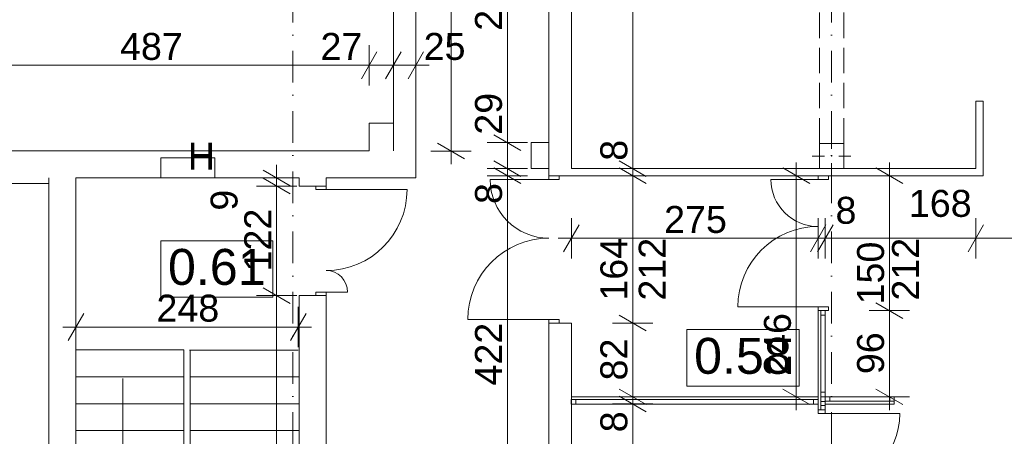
# Model space of a CAD drawing. Extents: x -283435 to 14216, y -77540 to 30522.
# Tile 108 of 177: x -125246 to -114280, y -31557 to -26920. Entities that reach past the tile are written whole.
import ezdxf

# ---------------------------------------------------------------- set-up
doc = ezdxf.new("R2010")
doc.units = 0
doc.header["$MEASUREMENT"] = 0
doc.linetypes.add('Krawędzie ukryte', pattern=[391.222223, 282.222223, -109])
doc.linetypes.add('Kropki i Kreski', pattern=[670.277762, 352.777767, -176.388884, 0, -141.111112])
for name, color, linetype in [('Drzwi ArchiCAD', 7, 'Continuous'), ('Okna ArchiCADa', 7, 'Continuous'), ('SŁUPY', 7, 'Continuous'), ('WYMIARY', 7, 'Continuous'), ('ŚCIANY', 7, 'Continuous')]:
    doc.layers.add(name, color=color, linetype=linetype)
for name, color, linetype, lineweight in [('Drzwi ArchiCAD_Nr_Pióra__3', 3, 'Continuous', 18), ('Drzwi ArchiCAD_Nr_Pióra__7', 7, 'Continuous', 18), ('HYDRANTY_Nr_Pióra__1', 1, 'Continuous', 18), ('LINIE_Nr_Pióra__5', 5, 'Continuous', 18), ('LINIE_Nr_Pióra__7', 7, 'Continuous', 18), ('Okna ArchiCADa_Nr_Pióra__23', 23, 'Continuous', 18), ('Okna ArchiCADa_Nr_Pióra__3', 3, 'Continuous', 18), ('Okna ArchiCADa_Nr_Pióra__7', 7, 'Continuous', 18), ('OPISY_Nr_Pióra__65', 65, 'Continuous', 18), ('OPISY_Nr_Pióra__86', 86, 'Continuous', 18), ('OSIE_Nr_Pióra__5', 5, 'Continuous', 18), ('SŁUPY_Nr_Pióra__20', 20, 'Continuous', 18), ('WYMIARY_Nr_Pióra__4', 4, 'Continuous', 18), ('WYMIARY_Nr_Pióra__5', 5, 'Continuous', 18), ('ŚCIANY_Nr_Pióra__7', 7, 'Continuous', 18)]:
    doc.layers.add(name, color=color, linetype=linetype, lineweight=lineweight)
doc.layers.add('SŁUPY_Nr_Pióra__28', color=7, linetype='Continuous', lineweight=18, true_color=0x260900)
doc.styles.add('GENERATED_STYLE_1', font='arial.ttf')
doc.styles.add('GENERATED_STYLE_2', font='txt')
doc.dimstyles.new('GENERATED_STYLE__1', dxfattribs={"dimtxt": 300, "dimasz": 228, "dimexe": 0.18, "dimexo": 0, "dimgap": 0.09, "dimtad": 1, "dimdec": 0, "dimlfac": 0.1, "dimzin": 0, "dimdsep": 46, "dimtxsty": 'GENERATED_STYLE_2', "dimblk": 'ARROWHEAD_2', "dimblk1": 'ARROWHEAD_2', "dimblk2": 'ARROWHEAD_2', "dimcen": 0.09, "dimclrd": 256, "dimclre": 256, "dimclrt": 256, "dimazin": 0, "dimtfac": 1, "dimtdec": 4, "dimtmove": 0, "dimatfit": 3, "dimfxl": 1, "dimtolj": 1, "dimtzin": 0, "dimarcsym": 0})
doc.dimstyles.new('GENERATED_STYLE__2', dxfattribs={"dimtxt": 300, "dimasz": 228, "dimexe": 0.18, "dimexo": 0, "dimgap": 0.09, "dimtad": 1, "dimtih": 1, "dimtoh": 1, "dimdec": 0, "dimlfac": 0.1, "dimzin": 0, "dimdsep": 46, "dimtxsty": 'GENERATED_STYLE_2', "dimblk": 'ARROWHEAD_2', "dimblk1": 'ARROWHEAD_2', "dimblk2": 'ARROWHEAD_2', "dimcen": 0.09, "dimclrd": 256, "dimclre": 256, "dimclrt": 256, "dimazin": 0, "dimtfac": 1, "dimtdec": 4, "dimtmove": 0, "dimatfit": 3, "dimfxl": 1, "dimtolj": 1, "dimtzin": 0, "dimarcsym": 0})
doc.dimstyles.new('GENERATED_STYLE__3', dxfattribs={"dimtxt": 300, "dimasz": 228, "dimexe": 0.18, "dimexo": 0, "dimgap": 0.09, "dimtad": 1, "dimtih": 1, "dimtoh": 1, "dimdec": 0, "dimlfac": 0.1, "dimzin": 0, "dimdsep": 46, "dimtxsty": 'GENERATED_STYLE_2', "dimblk": 'ARROWHEAD_2', "dimblk1": 'ARROWHEAD_2', "dimblk2": 'ARROWHEAD_2', "dimcen": 0.09, "dimclrd": 256, "dimclre": 256, "dimclrt": 256, "dimazin": 0, "dimtfac": 1, "dimtdec": 4, "dimtmove": 2, "dimatfit": 3, "dimfxl": 1, "dimtolj": 1, "dimtzin": 0, "dimarcsym": 0})
doc.dimstyles.new('GENERATED_STYLE__4', dxfattribs={"dimtxt": 300, "dimasz": 228, "dimexe": 0.18, "dimexo": 0, "dimgap": 0.09, "dimtad": 1, "dimdec": 0, "dimlfac": 0.1, "dimzin": 0, "dimdsep": 46, "dimtxsty": 'GENERATED_STYLE_2', "dimblk": 'ARROWHEAD_2', "dimblk1": 'ARROWHEAD_2', "dimblk2": 'ARROWHEAD_2', "dimcen": 0.09, "dimclrd": 256, "dimclre": 256, "dimclrt": 256, "dimazin": 0, "dimtfac": 1, "dimtdec": 4, "dimtmove": 2, "dimatfit": 3, "dimfxl": 1, "dimtolj": 1, "dimtzin": 0, "dimarcsym": 0})

# ---------------------------------------------------------------- blocks, each defined once
blk = doc.blocks.new('D2 Asymetryczne 12_9')
at = {"layer": 'Drzwi ArchiCAD_Nr_Pióra__3', "linetype": 'Continuous'}
for p, q in [((780, 0), (780, 904.8)), ((-780, 0), (-780, 655.2)), ((-780, 0), (-820, 0)), ((-820, 0), (-820, -115)), ((-780, -115), (-780, 0)), ((820, 0), (780, 0)), ((780, 0), (780, -115)), ((820, -115), (820, 0)), ((-820, -115), (-780, -115)), ((780, -115), (820, -115))]:
    blk.add_line(p, q, dxfattribs=at)
for centre, radius, start, end in [((780, 0), 904.8, 90, 180), ((-780, 0), 655.2, 0, 90)]:
    blk.add_arc(centre, radius, start, end, dxfattribs=at)
at = {"layer": 'Drzwi ArchiCAD_Nr_Pióra__7', "linetype": 'Continuous'}
for p, q in [((-820, 0), (-820, -115)), ((820, 0), (820, -115))]:
    blk.add_line(p, q, dxfattribs=at)
blk = doc.blocks.new('Ściana_71', base_point=(-119101, -25571))
at = {"layer": 'ŚCIANY_Nr_Pióra__7', "linetype": 'Continuous'}
for p, q in [((-119351, -25571), (-119351, -28657)), ((-119101, -28577), (-119101, -25571)), ((-119351, -28657), (-119236, -28657)), ((-119236, -28657), (-119101, -28657)), ((-119351, -30297), (-119236, -30297)), ((-119351, -30297), (-119351, -35210)), ((-119236, -30297), (-119101, -30297)), ((-119101, -31117), (-119101, -30297)), ((-119101, -33194), (-119101, -31197))]:
    blk.add_line(p, q, dxfattribs=at)
at = {"layer": 'Drzwi ArchiCAD', "linetype": 'Continuous', "xscale": -1, "rotation": 90}
blk.add_blockref('D2 Asymetryczne 12_9', (-119351, -29477), dxfattribs=at)
blk = doc.blocks.new('Ściana_72', base_point=(-120834, -23100))
at = {"layer": 'ŚCIANY_Nr_Pióra__7', "linetype": 'Continuous'}
for p, q in [((-121084, -23250), (-121084, -28381)), ((-120834, -28681), (-120834, -23250))]:
    blk.add_line(p, q, dxfattribs=at)
blk = doc.blocks.new('Ściana_73', base_point=(-120834, -28381))
at = {"layer": 'ŚCIANY_Nr_Pióra__7', "linetype": 'Continuous'}
for p, q in [((-121354, -28381), (-124920, -28381)), ((-124620, -28681), (-122133, -28681)), ((-121833, -28681), (-120834, -28681))]:
    blk.add_line(p, q, dxfattribs=at)
blk = doc.blocks.new('Ściana_74', base_point=(-124620, -28381))
at = {"layer": 'ŚCIANY_Nr_Pióra__7', "linetype": 'Continuous'}
for p, q in [((-124920, -28681), (-124920, -35210)), ((-124620, -35210), (-124620, -28681))]:
    blk.add_line(p, q, dxfattribs=at)
blk = doc.blocks.new('D2 Asymetryczne 12_10')
at = {"layer": 'Drzwi ArchiCAD_Nr_Pióra__3', "linetype": 'Continuous'}
for p, q in [((570, 0), (570, 900.6)), ((-570, 0), (-570, 239.4)), ((-570, 0), (-610, 0)), ((-610, 0), (-610, -115)), ((-570, -115), (-570, 0)), ((610, 0), (570, 0)), ((570, 0), (570, -115)), ((610, -115), (610, 0)), ((-610, -115), (-570, -115)), ((570, -115), (610, -115))]:
    blk.add_line(p, q, dxfattribs=at)
for centre, radius, start, end in [((570, 0), 900.6, 90, 180), ((-570, 0), 239.4, 0, 90)]:
    blk.add_arc(centre, radius, start, end, dxfattribs=at)
at = {"layer": 'Drzwi ArchiCAD_Nr_Pióra__7', "linetype": 'Continuous'}
for p, q in [((-610, 0), (-610, -115)), ((610, 0), (610, -115))]:
    blk.add_line(p, q, dxfattribs=at)
blk = doc.blocks.new('Ściana_75', base_point=(-122133, -28381))
at = {"layer": 'ŚCIANY_Nr_Pióra__7', "linetype": 'Continuous'}
for p, q in [((-122133, -28681), (-122133, -28771)), ((-121833, -28771), (-121833, -28681)), ((-121948, -28771), (-122133, -28771)), ((-121833, -28771), (-121948, -28771)), ((-121948, -29991), (-122133, -29991)), ((-122133, -29991), (-122133, -35210)), ((-121833, -29991), (-121948, -29991)), ((-121833, -32872), (-121833, -29991))]:
    blk.add_line(p, q, dxfattribs=at)
at = {"layer": 'Drzwi ArchiCAD', "linetype": 'Continuous', "xscale": -1, "rotation": 270}
blk.add_blockref('D2 Asymetryczne 12_10', (-121833, -29381), dxfattribs=at)
blk = doc.blocks.new('Ściana_67', base_point=(-119351.443223, -28286.985892))
at = {"layer": 'ŚCIANY_Nr_Pióra__7', "linetype": 'Continuous'}
for p, q in [((-119551.443223, -28286.985892), (-119551.443223, -28576.985892)), ((-119351.443223, -28286.985892), (-119551.443223, -28286.985892)), ((-119351.443223, -28576.985892), (-119351.443223, -28286.985892)), ((-119551.443223, -28576.985892), (-119351.443223, -28576.985892))]:
    blk.add_line(p, q, dxfattribs=at)
blk = doc.blocks.new('Ściana_62', base_point=(-114516, -28657))
at = {"layer": 'ŚCIANY_Nr_Pióra__7', "linetype": 'Continuous'}
for p, q in [((-116339, -28577), (-119101, -28577)), ((-114596, -28577), (-116069, -28577)), ((-119101, -28657), (-116354, -28657)), ((-116274, -28657), (-114516, -28657))]:
    blk.add_line(p, q, dxfattribs=at)
blk = doc.blocks.new('O M panel zakrzywiony 12_55')
at = {"layer": 'Okna ArchiCADa_Nr_Pióra__23', "linetype": 'Continuous'}
for p, q in [((-430, 0), (-480, 0)), ((-430, -50), (-430, 0)), ((480, 0), (430, 0)), ((430, 0), (430, -50)), ((-480, -50), (-430, -50)), ((430, -50), (480, -50))]:
    blk.add_line(p, q, dxfattribs=at)
at = {"layer": 'Okna ArchiCADa_Nr_Pióra__3', "linetype": 'Continuous'}
for p, q in [((-480, 0), (480, 0)), ((430, 0), (-430, 0)), ((-480, -80), (480, -80)), ((-430, -50), (430, -50))]:
    blk.add_line(p, q, dxfattribs=at)
at = {"layer": 'Okna ArchiCADa_Nr_Pióra__7', "linetype": 'Continuous'}
for p, q in [((-480, 0), (-480, -50)), ((480, 0), (480, -50))]:
    blk.add_line(p, q, dxfattribs=at)
blk = doc.blocks.new('O M panel zakrzywiony 12_56')
at = {"layer": 'Okna ArchiCADa_Nr_Pióra__23', "linetype": 'Continuous'}
for p, q in [((-22, 0), (-72, 0)), ((-22, -50), (-22, 0)), ((72, 0), (22, 0)), ((22, 0), (22, -50)), ((-72, -50), (-22, -50)), ((22, -50), (72, -50))]:
    blk.add_line(p, q, dxfattribs=at)
at = {"layer": 'Okna ArchiCADa_Nr_Pióra__3', "linetype": 'Continuous'}
for p, q in [((-72, 0), (72, 0)), ((22, 0), (-22, 0)), ((-72, -80), (72, -80)), ((-22, -50), (22, -50))]:
    blk.add_line(p, q, dxfattribs=at)
at = {"layer": 'Okna ArchiCADa_Nr_Pióra__7', "linetype": 'Continuous'}
for p, q in [((-72, 0), (-72, -50)), ((72, 0), (72, -50))]:
    blk.add_line(p, q, dxfattribs=at)
blk = doc.blocks.new('D2 Asymetryczne 12_27')
at = {"layer": 'Drzwi ArchiCAD_Nr_Pióra__3', "linetype": 'Continuous'}
for p, q in [((710, 0), (710, 894.6)), ((-710, 0), (-710, 525.4)), ((-710, 0), (-750, 0)), ((-750, 0), (-750, -115)), ((-710, -115), (-710, 0)), ((750, 0), (710, 0)), ((710, 0), (710, -115)), ((750, -115), (750, 0)), ((-750, -115), (-710, -115)), ((710, -115), (750, -115))]:
    blk.add_line(p, q, dxfattribs=at)
for centre, radius, start, end in [((710, 0), 894.6, 90, 180), ((-710, 0), 525.4, 0, 90)]:
    blk.add_arc(centre, radius, start, end, dxfattribs=at)
at = {"layer": 'Drzwi ArchiCAD_Nr_Pióra__7', "linetype": 'Continuous'}
for p, q in [((-750, 0), (-750, -80)), ((750, 0), (750, -80))]:
    blk.add_line(p, q, dxfattribs=at)
blk = doc.blocks.new('D1 Drzwi proste 12_113')
at = {"layer": 'Drzwi ArchiCAD_Nr_Pióra__3', "linetype": 'Continuous'}
for p, q in [((415, 0), (415, 830)), ((-415, 0), (-455, 0)), ((-455, 0), (-455, -80)), ((-415, -80), (-415, 0)), ((455, 0), (415, 0)), ((415, 0), (415, -80)), ((455, -80), (455, 0)), ((-455, -80), (-415, -80)), ((415, -80), (455, -80))]:
    blk.add_line(p, q, dxfattribs=at)
blk.add_arc((415, 0), 830, 90, 180, dxfattribs=at)
at = {"layer": 'Drzwi ArchiCAD_Nr_Pióra__7', "linetype": 'Continuous'}
for p, q in [((-455, 0), (-455, -80)), ((455, 0), (455, -80))]:
    blk.add_line(p, q, dxfattribs=at)
blk = doc.blocks.new('Ściana_310', base_point=(-116354, -34790))
at = {"layer": 'ŚCIANY_Nr_Pióra__7', "linetype": 'Continuous'}
blk.add_line((-116354, -28657), (-116274, -28657), dxfattribs=at)
at = {"layer": 'Drzwi ArchiCAD', "linetype": 'Continuous', "xscale": -1}
for name, p, rotation in [('D2 Asymetryczne 12_27', (-116354, -29407), 90), ('D1 Drzwi proste 12_113', (-116274, -31717), 270)]:
    blk.add_blockref(name, p, dxfattribs=dict(at, rotation=rotation))
at = {"layer": 'Okna ArchiCADa', "linetype": 'Continuous', "xscale": -1, "rotation": 270}
for name, p in [('O M panel zakrzywiony 12_55', (-116274, -30637)), ('O M panel zakrzywiony 12_56', (-116274, -31190))]:
    blk.add_blockref(name, p, dxfattribs=at)
blk = doc.blocks.new('O M panel zakrzywiony 12_58')
at = {"layer": 'Okna ArchiCADa_Nr_Pióra__23', "linetype": 'Continuous'}
for p, q in [((-1324, 0), (-1374, 0)), ((-1324, -50), (-1324, 0)), ((1374, 0), (1324, 0)), ((1324, 0), (1324, -50)), ((-1374, -50), (-1324, -50)), ((1324, -50), (1374, -50))]:
    blk.add_line(p, q, dxfattribs=at)
at = {"layer": 'Okna ArchiCADa_Nr_Pióra__3', "linetype": 'Continuous'}
for p, q in [((-1374, 0), (1374, 0)), ((1324, 0), (-1324, 0)), ((-1374, -80), (1374, -80)), ((-1324, -50), (1324, -50))]:
    blk.add_line(p, q, dxfattribs=at)
at = {"layer": 'Okna ArchiCADa_Nr_Pióra__7', "linetype": 'Continuous'}
for p, q in [((-1374, 0), (-1374, -50)), ((1374, 0), (1374, -50))]:
    blk.add_line(p, q, dxfattribs=at)
blk = doc.blocks.new('O M panel zakrzywiony 12_59')
at = {"layer": 'Okna ArchiCADa_Nr_Pióra__23', "linetype": 'Continuous'}
for p, q in [((-334, 0), (-384, 0)), ((-334, -50), (-334, 0)), ((384, 0), (334, 0)), ((334, 0), (334, -50)), ((-384, -50), (-334, -50)), ((334, -50), (384, -50))]:
    blk.add_line(p, q, dxfattribs=at)
at = {"layer": 'Okna ArchiCADa_Nr_Pióra__3', "linetype": 'Continuous'}
for p, q in [((-384, 0), (384, 0)), ((334, 0), (-334, 0)), ((-384, -80), (384, -80)), ((-334, -50), (334, -50))]:
    blk.add_line(p, q, dxfattribs=at)
at = {"layer": 'Okna ArchiCADa_Nr_Pióra__7', "linetype": 'Continuous'}
for p, q in [((-384, 0), (-384, -50)), ((384, 0), (384, -50))]:
    blk.add_line(p, q, dxfattribs=at)
blk = doc.blocks.new('Ściana_311', base_point=(-119101, -31117))
at = {"layer": 'ŚCIANY_Nr_Pióra__7', "linetype": 'Continuous'}
for p, q in [((-119101, -31147), (-119101, -31117)), ((-116354, -31147), (-116354, -31117)), ((-116274, -31117), (-116274, -31167)), ((-115506, -31117), (-115506, -31167)), ((-119101, -31197), (-119101, -31147)), ((-116354, -31197), (-116354, -31147)), ((-116274, -31167), (-116274, -31197)), ((-115506, -31167), (-115506, -31197))]:
    blk.add_line(p, q, dxfattribs=at)
at = {"layer": 'Okna ArchiCADa', "linetype": 'Continuous', "xscale": -1, "rotation": 180}
blk.add_blockref('O M panel zakrzywiony 12_58', (-117728, -31197), dxfattribs=at)
at = {"layer": 'Okna ArchiCADa', "linetype": 'Continuous'}
blk.add_blockref('O M panel zakrzywiony 12_59', (-115890, -31117), dxfattribs=at)
blk = doc.blocks.new('Ściana_312', base_point=(-114516, -28657))
at = {"layer": 'ŚCIANY_Nr_Pióra__7', "linetype": 'Continuous'}
for p, q in [((-114516, -27827), (-114596, -27827)), ((-114596, -27827), (-114596, -28577)), ((-114516, -28657), (-114516, -27827))]:
    blk.add_line(p, q, dxfattribs=at)
blk = doc.blocks.new('Ściana_318', base_point=(-121084, -28381))
at = {"layer": 'ŚCIANY_Nr_Pióra__7', "linetype": 'Continuous'}
for p, q in [((-121084, -28071), (-121354, -28071)), ((-121354, -28071), (-121354, -28381)), ((-121084, -28381), (-121084, -28071))]:
    blk.add_line(p, q, dxfattribs=at)
blk = doc.blocks.new('Ściana_321', base_point=(-124920, -28381))
at = {"layer": 'ŚCIANY_Nr_Pióra__7', "linetype": 'Continuous'}
for p, q in [((-124920, -28381), (-126221, -28381)), ((-124920, -28741), (-124920, -28681)), ((-126471, -28741), (-124920, -28741))]:
    blk.add_line(p, q, dxfattribs=at)
blk = doc.blocks.new('Słup_103', base_point=(-116204, -28437))
at = {"layer": 'SŁUPY_Nr_Pióra__20', "linetype": 'Continuous'}
for p, q in [((-116204, -28357), (-116204, -28217)), ((-116284, -28437), (-116419, -28437)), ((-116124, -28437), (-115989, -28437)), ((-116204, -28517), (-116204, -28657))]:
    blk.add_line(p, q, dxfattribs=at)
blk.add_point((-116204, -28437), dxfattribs=at)
at = {"layer": 'SŁUPY_Nr_Pióra__28', "linetype": 'Continuous', "flags": 128}
blk.add_lwpolyline([(-116339, -28577), (-116069, -28577), (-116069, -28297), (-116339, -28297)], close=True, dxfattribs=at)
blk = doc.blocks.new('*D1488')
at = {"layer": 'WYMIARY_Nr_Pióra__4', "linetype": 'Continuous', "transparency": 16777216}
for p, q in [((-119965, -28490), (-119665, -28664)), ((-119665, -28744), (-119965, -28570)), ((-119590, -28657), (-120040, -28657)), ((-119815, -32872), (-119815, -28657)), ((-119965, -32786), (-119665, -32959)), ((-119590, -32872), (-120040, -32872))]:
    blk.add_line(p, q, dxfattribs=at)
at = {"layer": 'WYMIARY_Nr_Pióra__5', "transparency": 16777216, "char_height": 300, "attachment_point": 1, "rotation": 90, "style": 'GENERATED_STYLE_1'}
for s, insert in [('{8}', (-120175, -28971)), ('{422}', (-120175, -30992)), ('{12}', (-120389, -32734))]:
    blk.add_mtext(s, dxfattribs=dict(at, insert=insert))
blk = doc.blocks.new('ARROWHEAD_2')
at = {"linetype": 'Continuous'}
for p, q in [((-0.378, -0.655), (0.378, 0.655)), ((0, 0), (-1, 0))]:
    blk.add_line(p, q, dxfattribs=at)
blk = doc.blocks.new('*D1489')
at = {"layer": 'WYMIARY_Nr_Pióra__4', "linetype": 'Continuous', "transparency": 16777216}
for p, q in [((-119965, -28490), (-119665, -28664)), ((-119590, -28577), (-120040, -28577)), ((-119665, -28744), (-119965, -28570)), ((-119815, -28657), (-119815, -28577)), ((-119590, -28657), (-120040, -28657))]:
    blk.add_line(p, q, dxfattribs=at)
blk = doc.blocks.new('*D1490')
at = {"layer": 'WYMIARY_Nr_Pióra__4', "linetype": 'Continuous', "transparency": 16777216}
for p, q in [((-119590, -28287), (-120040, -28287)), ((-119965, -28200), (-119665, -28374)), ((-119815, -28577), (-119815, -28287)), ((-119965, -28490), (-119665, -28664)), ((-119590, -28577), (-120040, -28577)), ((-119665, -28744), (-119965, -28570))]:
    blk.add_line(p, q, dxfattribs=at)
blk = doc.blocks.new('*D1491')
at = {"layer": 'WYMIARY_Nr_Pióra__4', "linetype": 'Continuous', "transparency": 16777216}
for p, q in [((-119965, -25484), (-119665, -25658)), ((-119590, -25571), (-120040, -25571)), ((-119815, -28287), (-119815, -25571)), ((-119590, -28287), (-120040, -28287)), ((-119965, -28200), (-119665, -28374))]:
    blk.add_line(p, q, dxfattribs=at)
at = {"layer": 'WYMIARY_Nr_Pióra__5', "transparency": 16777216, "char_height": 300, "attachment_point": 1, "rotation": 90, "style": 'GENERATED_STYLE_1'}
for s, insert in [('{272}', (-120175, -27043)), ('{29}', (-120175, -28200))]:
    blk.add_mtext(s, dxfattribs=dict(at, insert=insert))
blk = doc.blocks.new('*D1492')
at = {"layer": 'WYMIARY_Nr_Pióra__4', "linetype": 'Continuous', "transparency": 16777216}
for p, q in [((-119815, -23250), (-119815, -23103)), ((-119665, -23337), (-119965, -23163)), ((-119590, -23250), (-120040, -23250)), ((-119815, -25571), (-119815, -23250)), ((-119965, -25484), (-119665, -25658)), ((-119590, -25571), (-120040, -25571))]:
    blk.add_line(p, q, dxfattribs=at)
at = {"layer": 'WYMIARY_Nr_Pióra__5', "transparency": 16777216, "insert": (-120175, -24752), "char_height": 300, "attachment_point": 1, "rotation": 90, "style": 'GENERATED_STYLE_1'}
blk.add_mtext('{232}', dxfattribs=at)
blk = doc.blocks.new('*D1493')
at = {"layer": 'WYMIARY_Nr_Pióra__4', "linetype": 'Continuous', "transparency": 16777216}
for p, q in [((-119101, -29578), (-119101, -29128)), ((-116354, -29578), (-116354, -29128)), ((-119015, -29203), (-119188, -29503)), ((-116440, -29503), (-116267, -29203)), ((-116187, -29203), (-116360, -29503)), ((-119248, -29353), (-119101, -29353)), ((-119101, -29353), (-116354, -29353))]:
    blk.add_line(p, q, dxfattribs=at)
at = {"layer": 'WYMIARY_Nr_Pióra__5', "transparency": 16777216, "insert": (-118069, -28993), "char_height": 300, "attachment_point": 1, "style": 'GENERATED_STYLE_1'}
blk.add_mtext('{275}', dxfattribs=at)
blk = doc.blocks.new('*D1494')
at = {"layer": 'WYMIARY_Nr_Pióra__4', "linetype": 'Continuous', "transparency": 16777216}
for p, q in [((-116354, -29578), (-116354, -29128)), ((-116274, -29578), (-116274, -29128)), ((-116440, -29503), (-116267, -29203)), ((-116187, -29203), (-116360, -29503)), ((-116354, -29353), (-116274, -29353))]:
    blk.add_line(p, q, dxfattribs=at)
blk = doc.blocks.new('*D1495')
at = {"layer": 'WYMIARY_Nr_Pióra__4', "linetype": 'Continuous', "transparency": 16777216}
for p, q in [((-116274, -29578), (-116274, -29128)), ((-114596, -29578), (-114596, -29128)), ((-116440, -29503), (-116267, -29203)), ((-116187, -29203), (-116360, -29503)), ((-114510, -29203), (-114683, -29503)), ((-116274, -29353), (-114596, -29353))]:
    blk.add_line(p, q, dxfattribs=at)
at = {"layer": 'WYMIARY_Nr_Pióra__5', "transparency": 16777216, "char_height": 300, "attachment_point": 1, "style": 'GENERATED_STYLE_1'}
for s, insert in [('{168}', (-115343, -28814)), ('{8}', (-116160, -28891))]:
    blk.add_mtext(s, dxfattribs=dict(at, insert=insert))
blk = doc.blocks.new('*D1496')
at = {"layer": 'WYMIARY_Nr_Pióra__4', "linetype": 'Continuous', "transparency": 16777216}
for p, q in [((-114596, -29578), (-114596, -29128)), ((-112929, -29578), (-112929, -29128)), ((-114510, -29203), (-114683, -29503)), ((-112842, -29203), (-113016, -29503)), ((-114596, -29353), (-112929, -29353))]:
    blk.add_line(p, q, dxfattribs=at)
at = {"layer": 'WYMIARY_Nr_Pióra__5', "transparency": 16777216, "insert": (-114104, -28993), "char_height": 300, "attachment_point": 1, "style": 'GENERATED_STYLE_1'}
blk.add_mtext('{167}', dxfattribs=at)
blk = doc.blocks.new('*D1497')
at = {"layer": 'WYMIARY_Nr_Pióra__4', "linetype": 'Continuous', "transparency": 16777216}
for p, q in [((-112929, -29578), (-112929, -29128)), ((-103764, -29578), (-103764, -29128)), ((-112842, -29203), (-113016, -29503)), ((-103851, -29503), (-103678, -29203)), ((-112929, -29353), (-103764, -29353)), ((-103764, -29353), (-103618, -29353))]:
    blk.add_line(p, q, dxfattribs=at)
at = {"layer": 'WYMIARY_Nr_Pióra__5', "transparency": 16777216, "insert": (-108688, -28993), "char_height": 300, "attachment_point": 1, "style": 'GENERATED_STYLE_1'}
blk.add_mtext('{916}', dxfattribs=at)
blk = doc.blocks.new('*D1517')
at = {"layer": 'WYMIARY_Nr_Pióra__4', "linetype": 'Continuous', "transparency": 16777216}
for p, q in [((-118569, -31031), (-118269, -31204)), ((-118269, -31284), (-118569, -31111)), ((-118194, -31197), (-118644, -31197)), ((-118419, -33194), (-118419, -31197)), ((-118569, -33107), (-118269, -33280)), ((-118194, -33194), (-118644, -33194)), ((-118269, -33360), (-118569, -33187))]:
    blk.add_line(p, q, dxfattribs=at)
at = {"layer": 'WYMIARY_Nr_Pióra__5', "transparency": 16777216, "char_height": 300, "attachment_point": 1, "rotation": 90, "style": 'GENERATED_STYLE_1'}
for s, insert in [('{8}', (-118779, -31512)), ('{200}', (-118779, -32537)), ('{8}', (-118779, -33123))]:
    blk.add_mtext(s, dxfattribs=dict(at, insert=insert))
blk = doc.blocks.new('*D1518')
at = {"layer": 'WYMIARY_Nr_Pióra__4', "linetype": 'Continuous', "transparency": 16777216}
for p, q in [((-118569, -31031), (-118269, -31204)), ((-118194, -31117), (-118644, -31117)), ((-118269, -31284), (-118569, -31111)), ((-118419, -31197), (-118419, -31117)), ((-118194, -31197), (-118644, -31197))]:
    blk.add_line(p, q, dxfattribs=at)
blk = doc.blocks.new('*D1519')
at = {"layer": 'WYMIARY_Nr_Pióra__4', "linetype": 'Continuous', "transparency": 16777216}
for p, q in [((-118569, -30210), (-118269, -30384)), ((-118194, -30297), (-118644, -30297)), ((-118419, -31117), (-118419, -30297)), ((-118569, -31031), (-118269, -31204)), ((-118194, -31117), (-118644, -31117)), ((-118269, -31284), (-118569, -31111))]:
    blk.add_line(p, q, dxfattribs=at)
at = {"layer": 'WYMIARY_Nr_Pióra__5', "transparency": 16777216, "insert": (-118779, -30935), "char_height": 300, "attachment_point": 1, "rotation": 90, "style": 'GENERATED_STYLE_1'}
blk.add_mtext('{82}', dxfattribs=at)
blk = doc.blocks.new('*D1520')
at = {"layer": 'WYMIARY_Nr_Pióra__4', "linetype": 'Continuous', "transparency": 16777216}
for p, q in [((-118569, -28490), (-118269, -28664)), ((-118269, -28744), (-118569, -28570)), ((-118194, -28657), (-118644, -28657)), ((-118419, -30297), (-118419, -28657)), ((-118569, -30210), (-118269, -30384)), ((-118194, -30297), (-118644, -30297))]:
    blk.add_line(p, q, dxfattribs=at)
at = {"layer": 'WYMIARY_Nr_Pióra__5', "transparency": 16777216, "insert": (-118779, -30047), "char_height": 300, "attachment_point": 1, "rotation": 90, "style": 'GENERATED_STYLE_1'}
blk.add_mtext('{164}', dxfattribs=at)
blk = doc.blocks.new('*D1521')
at = {"layer": 'WYMIARY_Nr_Pióra__4', "linetype": 'Continuous', "transparency": 16777216}
for p, q in [((-118569, -28490), (-118269, -28664)), ((-118269, -28744), (-118569, -28570)), ((-118194, -28657), (-118644, -28657))]:
    blk.add_line(p, q, dxfattribs=at)
blk = doc.blocks.new('*D1522')
at = {"layer": 'WYMIARY_Nr_Pióra__4', "linetype": 'Continuous', "transparency": 16777216}
for p, q in [((-118569, -28490), (-118269, -28664)), ((-118194, -28577), (-118644, -28577)), ((-118269, -28744), (-118569, -28570)), ((-118419, -28657), (-118419, -28577)), ((-118194, -28657), (-118644, -28657))]:
    blk.add_line(p, q, dxfattribs=at)
blk = doc.blocks.new('*D1523')
at = {"layer": 'WYMIARY_Nr_Pióra__4', "linetype": 'Continuous', "transparency": 16777216}
for p, q in [((-118419, -23250), (-118419, -23103)), ((-118269, -23337), (-118569, -23163)), ((-118194, -23250), (-118644, -23250)), ((-118419, -28577), (-118419, -23250)), ((-118569, -28490), (-118269, -28664)), ((-118194, -28577), (-118644, -28577)), ((-118269, -28744), (-118569, -28570))]:
    blk.add_line(p, q, dxfattribs=at)
at = {"layer": 'WYMIARY_Nr_Pióra__5', "transparency": 16777216, "char_height": 300, "attachment_point": 1, "rotation": 90, "style": 'GENERATED_STYLE_1'}
for s, insert in [('{533}', (-118779, -26141)), ('{8}', (-118779, -28490))]:
    blk.add_mtext(s, dxfattribs=dict(at, insert=insert))
blk = doc.blocks.new('*D1544')
at = {"layer": 'WYMIARY_Nr_Pióra__4', "linetype": 'Continuous', "transparency": 16777216}
for p, q in [((-116597, -28657), (-116597, -28510)), ((-116447, -28744), (-116747, -28570)), ((-116372, -28657), (-116822, -28657)), ((-116597, -31117), (-116597, -28657)), ((-116747, -31031), (-116447, -31204)), ((-116372, -31117), (-116822, -31117)), ((-116597, -31264), (-116597, -31117))]:
    blk.add_line(p, q, dxfattribs=at)
at = {"layer": 'WYMIARY_Nr_Pióra__5', "transparency": 16777216, "insert": (-116957, -30884), "char_height": 300, "attachment_point": 1, "rotation": 90, "style": 'GENERATED_STYLE_1'}
blk.add_mtext('{246}', dxfattribs=at)
blk = doc.blocks.new('*D1548')
at = {"layer": 'WYMIARY_Nr_Pióra__4', "linetype": 'Continuous', "transparency": 16777216}
for p, q in [((-120442, -23250), (-120442, -23103)), ((-120292, -23337), (-120592, -23163)), ((-120217, -23250), (-120667, -23250)), ((-120442, -28381), (-120442, -23250)), ((-120217, -28381), (-120667, -28381)), ((-120592, -28294), (-120292, -28468)), ((-120442, -28528), (-120442, -28381))]:
    blk.add_line(p, q, dxfattribs=at)
at = {"layer": 'WYMIARY_Nr_Pióra__5', "transparency": 16777216, "insert": (-120802, -26157), "char_height": 300, "attachment_point": 1, "rotation": 90, "style": 'GENERATED_STYLE_1'}
blk.add_mtext('{513}', dxfattribs=at)
blk = doc.blocks.new('*D1549')
at = {"layer": 'WYMIARY_Nr_Pióra__4', "linetype": 'Continuous', "transparency": 16777216}
for p, q in [((-115710, -30070), (-115410, -30244)), ((-115335, -30157), (-115785, -30157)), ((-115560, -31117), (-115560, -30157)), ((-115710, -31031), (-115410, -31204)), ((-115335, -31117), (-115785, -31117)), ((-115560, -31264), (-115560, -31117))]:
    blk.add_line(p, q, dxfattribs=at)
at = {"layer": 'WYMIARY_Nr_Pióra__5', "transparency": 16777216, "insert": (-115920, -30865), "char_height": 300, "attachment_point": 1, "rotation": 90, "style": 'GENERATED_STYLE_1'}
blk.add_mtext('{96}', dxfattribs=at)
blk = doc.blocks.new('*D1550')
at = {"layer": 'WYMIARY_Nr_Pióra__4', "linetype": 'Continuous', "transparency": 16777216}
for p, q in [((-115560, -28657), (-115560, -28510)), ((-115410, -28744), (-115710, -28570)), ((-115335, -28657), (-115785, -28657)), ((-115560, -30157), (-115560, -28657)), ((-115710, -30070), (-115410, -30244)), ((-115335, -30157), (-115785, -30157))]:
    blk.add_line(p, q, dxfattribs=at)
at = {"layer": 'WYMIARY_Nr_Pióra__5', "transparency": 16777216, "insert": (-115920, -30089), "char_height": 300, "attachment_point": 1, "rotation": 90, "style": 'GENERATED_STYLE_1'}
blk.add_mtext('{150}', dxfattribs=at)
blk = doc.blocks.new('*D1551')
at = {"layer": 'WYMIARY_Nr_Pióra__4', "linetype": 'Continuous', "transparency": 16777216}
for p, q in [((-122535, -29904), (-122235, -30078)), ((-122160, -29991), (-122610, -29991)), ((-122385, -35210), (-122385, -29991)), ((-122535, -35123), (-122235, -35296)), ((-122160, -35210), (-122610, -35210)), ((-122385, -35357), (-122385, -35210))]:
    blk.add_line(p, q, dxfattribs=at)
at = {"layer": 'WYMIARY_Nr_Pióra__5', "transparency": 16777216, "insert": (-122745, -32942), "char_height": 300, "attachment_point": 1, "rotation": 90, "style": 'GENERATED_STYLE_1'}
blk.add_mtext('{522}', dxfattribs=at)
blk = doc.blocks.new('*D1552')
at = {"layer": 'WYMIARY_Nr_Pióra__4', "linetype": 'Continuous', "transparency": 16777216}
for p, q in [((-122235, -28858), (-122535, -28684)), ((-122160, -28771), (-122610, -28771)), ((-122385, -29991), (-122385, -28771)), ((-122535, -29904), (-122235, -30078)), ((-122160, -29991), (-122610, -29991))]:
    blk.add_line(p, q, dxfattribs=at)
at = {"layer": 'WYMIARY_Nr_Pióra__5', "transparency": 16777216, "char_height": 300, "attachment_point": 1, "rotation": 90, "style": 'GENERATED_STYLE_1'}
for s, insert in [('{9}', (-123120, -29045)), ('{122}', (-122745, -29722))]:
    blk.add_mtext(s, dxfattribs=dict(at, insert=insert))
blk = doc.blocks.new('*D1553')
at = {"layer": 'WYMIARY_Nr_Pióra__4', "linetype": 'Continuous', "transparency": 16777216}
for p, q in [((-122535, -28594), (-122235, -28768)), ((-122385, -28681), (-122385, -28534)), ((-122160, -28681), (-122610, -28681)), ((-122235, -28858), (-122535, -28684)), ((-122385, -28771), (-122385, -28681)), ((-122160, -28771), (-122610, -28771))]:
    blk.add_line(p, q, dxfattribs=at)
blk = doc.blocks.new('*D1561')
at = {"layer": 'WYMIARY_Nr_Pióra__4', "linetype": 'Continuous', "transparency": 16777216}
for p, q in [((-126134, -27277), (-126308, -27577)), ((-126221, -27652), (-126221, -27202)), ((-121268, -27277), (-121441, -27577)), ((-121354, -27652), (-121354, -27202)), ((-126221, -27427), (-121354, -27427))]:
    blk.add_line(p, q, dxfattribs=at)
at = {"layer": 'WYMIARY_Nr_Pióra__5', "transparency": 16777216, "char_height": 300, "attachment_point": 1, "style": 'GENERATED_STYLE_1'}
for s, insert in [('{25}', (-126084, -27067)), ('{487}', (-124129, -27067)), ('{27}', (-121896, -27067))]:
    blk.add_mtext(s, dxfattribs=dict(at, insert=insert))
blk = doc.blocks.new('*D1562')
at = {"layer": 'WYMIARY_Nr_Pióra__4', "linetype": 'Continuous', "transparency": 16777216}
for p, q in [((-121268, -27277), (-121441, -27577)), ((-121354, -27652), (-121354, -27202)), ((-120998, -27277), (-121171, -27577)), ((-121084, -27652), (-121084, -27202)), ((-121354, -27427), (-121084, -27427))]:
    blk.add_line(p, q, dxfattribs=at)
blk = doc.blocks.new('*D1563')
at = {"layer": 'WYMIARY_Nr_Pióra__4', "linetype": 'Continuous', "transparency": 16777216}
for p, q in [((-120998, -27277), (-121171, -27577)), ((-121084, -27652), (-121084, -27202)), ((-120921, -27577), (-120748, -27277)), ((-120834, -27652), (-120834, -27202)), ((-121084, -27427), (-120834, -27427)), ((-120834, -27427), (-120687, -27427))]:
    blk.add_line(p, q, dxfattribs=at)
at = {"layer": 'WYMIARY_Nr_Pióra__5', "transparency": 16777216, "insert": (-120747, -27067), "char_height": 300, "attachment_point": 1, "style": 'GENERATED_STYLE_1'}
blk.add_mtext('{25}', dxfattribs=at)
blk = doc.blocks.new('*D1564')
at = {"layer": 'WYMIARY_Nr_Pióra__4', "linetype": 'Continuous', "transparency": 16777216}
for p, q in [((-124620, -30565), (-124620, -30115)), ((-122143, -30565), (-122143, -30115)), ((-124533, -30190), (-124707, -30490)), ((-122230, -30490), (-122057, -30190)), ((-124767, -30340), (-124620, -30340)), ((-124620, -30340), (-122143, -30340)), ((-122143, -30340), (-121997, -30340))]:
    blk.add_line(p, q, dxfattribs=at)
at = {"layer": 'WYMIARY_Nr_Pióra__5', "transparency": 16777216, "insert": (-123723, -29980), "char_height": 300, "attachment_point": 1, "style": 'GENERATED_STYLE_1'}
blk.add_mtext('{248}', dxfattribs=at)
blk = doc.blocks.new('*D1574')
at = {"layer": 'WYMIARY_Nr_Pióra__4', "linetype": 'Continuous', "transparency": 16777216}
for p, q in [((-127028, -28654), (-126728, -28828)), ((-126653, -28741), (-127103, -28741)), ((-126878, -34859), (-126878, -28741)), ((-126653, -34859), (-127103, -34859)), ((-127028, -34773), (-126728, -34946))]:
    blk.add_line(p, q, dxfattribs=at)
at = {"layer": 'WYMIARY_Nr_Pióra__5', "transparency": 16777216, "insert": (-127238, -32142), "char_height": 300, "attachment_point": 1, "rotation": 90, "style": 'GENERATED_STYLE_1'}
blk.add_mtext('{612}', dxfattribs=at)
blk = doc.blocks.new('*D1628')
at = {"layer": 'WYMIARY_Nr_Pióra__4', "linetype": 'Continuous', "transparency": 16777216}
for p, q in [((-143266, -26403), (-143439, -26703)), ((-143352, -26778), (-143352, -26328)), ((-120998, -26403), (-121171, -26703)), ((-121084, -26778), (-121084, -26328)), ((-143499, -26553), (-143352, -26553)), ((-143352, -26553), (-121084, -26553))]:
    blk.add_line(p, q, dxfattribs=at)
at = {"layer": 'WYMIARY_Nr_Pióra__5', "transparency": 16777216, "char_height": 300, "attachment_point": 1, "style": 'GENERATED_STYLE_1'}
for s, insert in [('{2\xa0227}', (-132959, -26193)), ('{25}', (-121626, -26193))]:
    blk.add_mtext(s, dxfattribs=dict(at, insert=insert))

msp = doc.modelspace()

# ---------------------------------------------------------------- linework, layer by layer
at = {"layer": 'HYDRANTY_Nr_Pióra__1', "linetype": 'Continuous'}
for p, q in [((-123672.6, -28680.9), (-123672.6, -28456.3)), ((-123672.6, -28456.3), (-123072.6, -28456.3)), ((-123072.6, -28456.3), (-123072.6, -28680.9)), ((-123672.6, -28680.9), (-123072.6, -28680.9))]:
    msp.add_line(p, q, dxfattribs=at)
at = {"layer": 'LINIE_Nr_Pióra__5', "linetype": 'Krawędzie ukryte'}
for p, q in [((-116338.7, -28297), (-116338.7, -23249.9)), ((-116068.7, -28297), (-116068.7, -23249.9))]:
    msp.add_line(p, q, dxfattribs=at)
at = {"layer": 'LINIE_Nr_Pióra__7', "linetype": 'Continuous', "flags": 128}
for points in [[(-123417.3, -30592.6), (-124619.9, -30592.6)], [(-123417.3, -33589), (-123417.3, -30592.6)], [(-123354.4, -30597.9), (-122143.2, -30597.9)], [(-123349.1, -33589), (-123349.1, -30597.9)], [(-123417.3, -30896.2), (-124619.9, -30896.2)], [(-124097, -30911.6), (-124097, -32339.2)], [(-122137.9, -30896.2), (-123349.1, -30896.2)], [(-123417.3, -31194.1), (-124619.9, -31194.1)], [(-122137.9, -31194.1), (-123349.1, -31194.1)], [(-123417.3, -31492), (-124619.9, -31492)], [(-122137.9, -31492), (-123349.1, -31492)]]:
    msp.add_lwpolyline(points, dxfattribs=at)
at = {"layer": 'OPISY_Nr_Pióra__65', "linetype": 'Continuous', "flags": 128}
for points in [[(-123675.7, -29379.8), (-122425.7, -29379.8), (-122425.7, -30008.4), (-123675.7, -30008.4)], [(-117816.1, -30369.5), (-116566.1, -30369.5), (-116566.1, -30998.1), (-117816.1, -30998.1)]]:
    msp.add_lwpolyline(points, close=True, dxfattribs=at)
at = {"layer": 'OSIE_Nr_Pióra__5', "linetype": 'Kropki i Kreski'}
for p, q in [((-122203.7, -38346.1), (-122203.7, 27442)), ((-116203.7, -38346.1), (-116203.7, 27442))]:
    msp.add_line(p, q, dxfattribs=at)

# ---------------------------------------------------------------- block references
at = {"layer": 'SŁUPY'}
msp.add_blockref('Słup_103', (-116203.7, -28437), dxfattribs=at)
at = {"layer": 'ŚCIANY'}
for name, p in [('Ściana_72', (-120834.2, -23099.9)), ('Ściana_71', (-119101.4, -25570.9)), ('Ściana_312', (-114516.1, -28657)), ('Ściana_318', (-121084.2, -28380.9)), ('Ściana_67', (-119351.4, -28287)), ('Ściana_321', (-124919.9, -28380.9)), ('Ściana_73', (-120834.2, -28380.9)), ('Ściana_62', (-114516.1, -28657)), ('Ściana_74', (-124619.9, -28380.9)), ('Ściana_75', (-122132.9, -28380.9)), ('Ściana_310', (-116353.7, -34789.9)), ('Ściana_311', (-119101.4, -31117.3))]:
    msp.add_blockref(name, p, dxfattribs=at)

# ---------------------------------------------------------------- texts
at = {"layer": 'HYDRANTY_Nr_Pióra__1', "linetype": 'Continuous', "insert": (-123222.6, -28589.2), "char_height": 300, "attachment_point": 8, "style": 'GENERATED_STYLE_1'}
msp.add_mtext('{H}', dxfattribs=at)
at = {"layer": 'OPISY_Nr_Pióra__86', "linetype": 'Continuous', "char_height": 400, "attachment_point": 2, "style": 'GENERATED_STYLE_1'}
for s, insert in [('{0.61}', (-123050.7, -29471.2)), ('{0.58}', (-117191.1, -30461))]:
    msp.add_mtext(s, dxfattribs=dict(at, insert=insert))
at = {"layer": 'WYMIARY_Nr_Pióra__5', "linetype": 'Continuous', "char_height": 300, "attachment_point": 7, "rotation": 90, "style": 'GENERATED_STYLE_1'}
for insert in [(-118051.6, -30046.5), (-115230.8, -30046.5)]:
    msp.add_mtext('{212}', dxfattribs=dict(at, insert=insert))

# ---------------------------------------------------------------- dimensions: what is measured, and where the dimension line sits
at = {"layer": 'WYMIARY', "linetype": 'Continuous'}
for base, p1, p2, dimstyle, picture, middle in [((-120442.2, -28380.9), (-121084.2, -28380.9), (-121084.2, -23249.9), 'GENERATED_STYLE__1', '*D1548', (-120652.2, -25819.5)), ((-119815.2, -35209.9), (-119261.4, -25570.9), (-119301.4, -23249.9), 'GENERATED_STYLE__1', '*D1492', (-120025.2, -24414.5)), ((-118419.5, -35209.9), (-119101.4, -28577), (-119101.4, -23249.9), 'GENERATED_STYLE__1', '*D1523', (-118629.5, -25803.7)), ((-119815.2, -35209.9), (-119351.4, -28287), (-119261.4, -25570.9), 'GENERATED_STYLE__1', '*D1491', (-120025.2, -26705.4)), ((-119815.2, -35209.9), (-119351.4, -28577), (-119351.4, -28287), 'GENERATED_STYLE__1', '*D1490', (-120025.2, -27975.4)), ((-118419.5, -35209.9), (-119101.4, -28657), (-119101.4, -28577), 'GENERATED_STYLE__1', '*D1522', (-118629.5, -28377.8)), ((-119815.2, -35209.9), (-119351.4, -32872.5), (-119351.4, -28657), 'GENERATED_STYLE__1', '*D1488', (-120025.2, -30655)), ((-119815.2, -35209.9), (-119351.4, -28657), (-119351.4, -28577), 'GENERATED_STYLE__1', '*D1489', (-120025.2, -28858.9)), ((-118419.5, -35209.9), (-119101.4, -30297), (-119101.4, -28657), 'GENERATED_STYLE__4', '*D1520', (-118629.5, -29709.2)), ((-118419.4857568, -35209.8810774), (-119101.443223, -28656.985892), (-119101.443223, -28656.985892), 'GENERATED_STYLE__1', '*D1521', (-118629.4857568, -28658.3573368)), ((-116596.7, -31117.3), (-119101.4, -31117.3), (-119101.4, -28657), 'GENERATED_STYLE__4', '*D1544', (-116806.7, -30546.4)), ((-115560.2, -31117.3), (-116273.7, -30157), (-116273.7, -28657), 'GENERATED_STYLE__4', '*D1550', (-115770.2, -29751.9)), ((-122385.1, -35209.9), (-122132.9, -28770.9), (-122132.9, -28680.9), 'GENERATED_STYLE__4', '*D1553', (-122969.7, -28932.2)), ((-126877.8, -35209.9), (-124919.9, -34859.5), (-126471, -28740.9), 'GENERATED_STYLE__1', '*D1574', (-127087.8, -31804.3)), ((-122385.1, -35209.9), (-122132.9, -29990.9), (-122132.9, -28770.9), 'GENERATED_STYLE__1', '*D1552', (-122595.1, -29385)), ((-122385.1, -35209.9), (-122132.9, -35209.9), (-122132.9, -29990.9), 'GENERATED_STYLE__1', '*D1551', (-122595.1, -32604.5)), ((-115560.2, -31117.3), (-116273.7, -31117.3), (-116273.7, -30157), 'GENERATED_STYLE__1', '*D1549', (-115770.2, -30639.9)), ((-118419.5, -35209.9), (-119101.4, -31117.3), (-119101.4, -30297), 'GENERATED_STYLE__1', '*D1519', (-118629.5, -30709.9)), ((-118419.5, -35209.9), (-119101.4, -33193.8), (-119101.4, -31197.3), 'GENERATED_STYLE__1', '*D1517', (-118629.5, -32199.7)), ((-118419.5, -35209.9), (-119101.4, -31197.3), (-119101.4, -31117.3), 'GENERATED_STYLE__1', '*D1518', (-118629.5, -31399.2))]:
    dim = msp.add_linear_dim(base=base, p1=p1, p2=p2, angle=90, dimstyle=dimstyle, dxfattribs=at)
    dim.commit()
    dim.dimension.update_dxf_attribs({"geometry": picture, "text_midpoint": middle})
for base, p1, p2, dimstyle, picture, middle in [((-143352.5, -26552.8), (-143352.5, -23249.9), (-121084.2, -25740.4), 'GENERATED_STYLE__2', '*D1628', (-132444.6, -26342.8)), ((-152173.4, -27426.7), (-126221, -28380.9), (-121354.2, -28380.9), 'GENERATED_STYLE__2', '*D1561', (-123791.7, -27216.7)), ((-152173.4, -27426.7), (-121084.2, -28070.9), (-120834.2, -28380.9), 'GENERATED_STYLE__2', '*D1563', (-120522.5, -27216.7)), ((-152173.4, -27426.7), (-121354.2, -28380.9), (-121084.2, -28070.9), 'GENERATED_STYLE__2', '*D1562', (-121671.3, -27216.7)), ((-119101.4, -29352.8), (-116273.7, -28657), (-114596.1, -28577), 'GENERATED_STYLE__3', '*D1495', (-115005.8, -28963.8)), ((-119101.4, -29352.8), (-114596.1, -28577), (-112928.9, -28707), 'GENERATED_STYLE__2', '*D1496', (-113766.6, -29142.8)), ((-119101.4, -29352.8), (-119101.4, -28657), (-116353.7, -28657), 'GENERATED_STYLE__2', '*D1493', (-117731.7, -29142.8)), ((-119101.4, -29352.8), (-116353.7, -28657), (-116273.7, -28657), 'GENERATED_STYLE__3', '*D1494', (-116047.5, -29041)), ((-119101.4, -29352.8), (-112928.9, -28707), (-103764.3, -28707), 'GENERATED_STYLE__2', '*D1497', (-108350.7, -29142.8)), ((-124619.9, -30339.7), (-124619.9, -30592.6), (-122143.2, -30597.9), 'GENERATED_STYLE__2', '*D1564', (-123385.7, -30129.7))]:
    dim = msp.add_linear_dim(base=base, p1=p1, p2=p2, dimstyle=dimstyle, dxfattribs=at)
    dim.commit()
    dim.dimension.update_dxf_attribs({"geometry": picture, "text_midpoint": middle})

doc.saveas('drawing.dxf')
